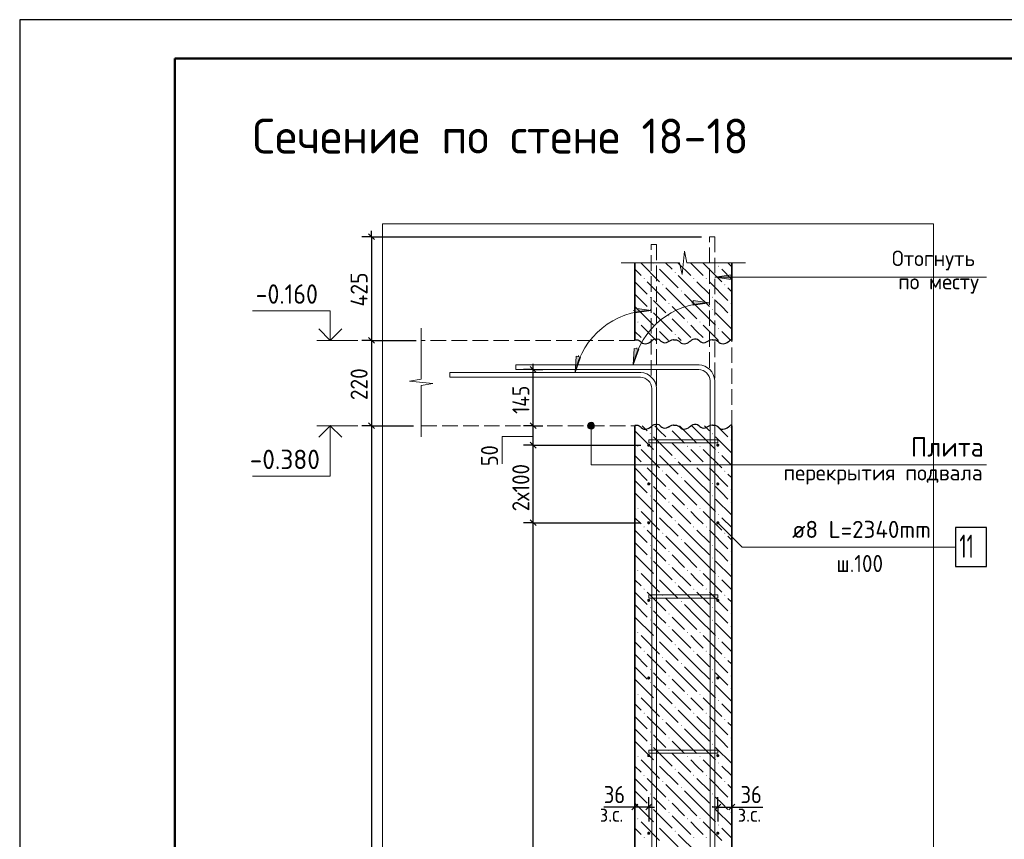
# Model space of a CAD drawing. Header units: millimetres. Extents: x 0 to 42000, y 0 to 29700.
# Tile 10 of 20: x 0 to 12682, y 19140 to 29700. Entities that reach past the tile are written whole.
import ezdxf

# ---------------------------------------------------------------- set-up
doc = ezdxf.new("R2010")
doc.units = ezdxf.units.MM
doc.linetypes.add('______2', pattern=[270, 200, -70])
for name, color, linetype, lineweight in [('Standard', 7, 'Continuous', 25), ('ЖБ Перекрытие верхний уровень', 7, '______2', 25), ('ЖБ Пилон', 7, 'Continuous', 35), ('ЖБ Стена верхний уровень', 7, 'Continuous', 35), ('Заголовок чертежа', 7, 'Continuous', 25), ('Позиционная метка диаметр_ шаг', 7, 'Continuous', 13), ('Позиционная метка линия выноска', 7, 'Continuous', 13), ('Примечания', 7, 'Continuous', 13), ('Стена фоновая арматура Х1', 7, 'Continuous', 35), ('Стена фоновая затяжка С-обр.', 52, 'Continuous', 25)]:
    doc.layers.add(name, color=color, linetype=linetype, lineweight=lineweight)
doc.layers.add('Размерная выноска', color=7, linetype='Continuous')
doc.layers.add('Стена Хомут', color=7, linetype='Continuous', lineweight=25, true_color=0x6e3c1e)
doc.styles.add('ISOCPEUR', font='txt')

msp = doc.modelspace()

# ---------------------------------------------------------------- hatches: boundary and pattern name
at = {"layer": 'ЖБ Пилон', "linetype": 'Continuous', "lineweight": 18, "transparency": 33554687}
for points in [[(8196, 26524), (8203, 26531), (8209, 26524), (8203, 26518)], [(8996, 26524), (9003, 26531), (9009, 26524), (9003, 26518)], [(8436, 26444), (8443, 26451), (8449, 26444), (8443, 26438)], [(8036, 26364), (8043, 26371), (8049, 26364), (8043, 26358)], [(8276, 26284), (8283, 26291), (8289, 26284), (8283, 26278)], [(8676, 26364), (8683, 26371), (8689, 26364), (8683, 26358)], [(8836, 26364), (8843, 26371), (8849, 26364), (8843, 26358)], [(9076, 26284), (9083, 26291), (9089, 26284), (9083, 26278)], [(8116, 26124), (8123, 26131), (8129, 26124), (8123, 26118)], [(8516, 26204), (8523, 26211), (8529, 26204), (8523, 26198)], [(8916, 26124), (8923, 26131), (8929, 26124), (8923, 26118)], [(8356, 26044), (8363, 26051), (8369, 26044), (8363, 26038)], [(9156, 26044), (9163, 26051), (9169, 26044), (9163, 26038)], [(8116, 25964), (8123, 25971), (8129, 25964), (8123, 25958)], [(8356, 25884), (8363, 25891), (8369, 25884), (8363, 25878)], [(8916, 25964), (8923, 25971), (8929, 25964), (8923, 25958)], [(9156, 25884), (9163, 25891), (9169, 25884), (9163, 25878)], [(7956, 25804), (7963, 25811), (7969, 25804), (7963, 25798)], [(8596, 25804), (8603, 25811), (8609, 25804), (8603, 25798)], [(8756, 25804), (8763, 25811), (8769, 25804), (8763, 25798)], [(8196, 25724), (8203, 25731), (8209, 25724), (8203, 25718)], [(8436, 25644), (8443, 25651), (8449, 25644), (8443, 25638)], [(8996, 25724), (9003, 25731), (9009, 25724), (9003, 25718)], [(8040, 25568), (8043, 25571), (8045, 25568)], [(8680, 25568), (8683, 25571), (8685, 25568)], [(8840, 25568), (8843, 25571), (8845, 25568)]]:
    msp.add_hatch(color=7, dxfattribs=at).paths.add_polyline_path(points, flags=16)
at = {"layer": 'ЖБ Стена верхний уровень', "linetype": 'Continuous', "lineweight": 18, "transparency": 33554687}
for points in [[(8116, 24364), (8123, 24371), (8129, 24364), (8123, 24358)], [(8356, 24444), (8363, 24451), (8369, 24444), (8363, 24438)], [(8916, 24364), (8923, 24371), (8929, 24364), (8923, 24358)], [(9156, 24444), (9163, 24451), (9169, 24444), (9163, 24438)], [(8356, 24284), (8363, 24291), (8369, 24284), (8363, 24278)], [(9156, 24284), (9163, 24291), (9169, 24284), (9163, 24278)], [(7956, 24204), (7963, 24211), (7969, 24204), (7963, 24198)], [(8196, 24124), (8203, 24131), (8209, 24124), (8203, 24118)], [(8596, 24204), (8603, 24211), (8609, 24204), (8603, 24198)], [(8756, 24204), (8763, 24211), (8769, 24204), (8763, 24198)], [(8996, 24124), (9003, 24131), (9009, 24124), (9003, 24118)], [(8036, 23964), (8043, 23971), (8049, 23964), (8043, 23958)], [(8436, 24044), (8443, 24051), (8449, 24044), (8443, 24038)], [(8676, 23964), (8683, 23971), (8689, 23964), (8683, 23958)], [(8836, 23964), (8843, 23971), (8849, 23964), (8843, 23958)], [(8276, 23884), (8283, 23891), (8289, 23884), (8283, 23878)], [(9076, 23884), (9083, 23891), (9089, 23884), (9083, 23878)], [(8116, 23724), (8123, 23731), (8129, 23724), (8123, 23718)], [(8516, 23804), (8523, 23811), (8529, 23804), (8523, 23798)], [(8916, 23724), (8923, 23731), (8929, 23724), (8923, 23718)], [(8356, 23644), (8363, 23651), (8369, 23644), (8363, 23638)], [(9156, 23644), (9163, 23651), (9169, 23644), (9163, 23638)], [(8116, 23564), (8123, 23571), (8129, 23564), (8123, 23558)], [(8356, 23484), (8363, 23491), (8369, 23484), (8363, 23478)], [(8916, 23564), (8923, 23571), (8929, 23564), (8923, 23558)], [(9156, 23484), (9163, 23491), (9169, 23484), (9163, 23478)], [(7956, 23404), (7963, 23411), (7969, 23404), (7963, 23398)], [(8596, 23404), (8603, 23411), (8609, 23404), (8603, 23398)], [(8756, 23404), (8763, 23411), (8769, 23404), (8763, 23398)], [(8196, 23324), (8203, 23331), (8209, 23324), (8203, 23318)], [(8436, 23244), (8443, 23251), (8449, 23244), (8443, 23238)], [(8996, 23324), (9003, 23331), (9009, 23324), (9003, 23318)], [(8036, 23164), (8043, 23171), (8049, 23164), (8043, 23158)], [(8276, 23084), (8283, 23091), (8289, 23084), (8283, 23078)], [(8676, 23164), (8683, 23171), (8689, 23164), (8683, 23158)], [(8836, 23164), (8843, 23171), (8849, 23164), (8843, 23158)], [(9076, 23084), (9083, 23091), (9089, 23084), (9083, 23078)], [(8516, 23004), (8523, 23011), (8529, 23004), (8523, 22998)], [(8116, 22924), (8123, 22931), (8129, 22924), (8123, 22918)], [(8356, 22844), (8363, 22851), (8369, 22844), (8363, 22838)], [(8916, 22924), (8923, 22931), (8929, 22924), (8923, 22918)], [(9156, 22844), (9163, 22851), (9169, 22844), (9163, 22838)], [(8116, 22764), (8123, 22771), (8129, 22764), (8123, 22758)], [(8916, 22764), (8923, 22771), (8929, 22764), (8923, 22758)], [(7956, 22604), (7963, 22611), (7969, 22604), (7963, 22598)], [(8356, 22684), (8363, 22691), (8369, 22684), (8363, 22678)], [(8596, 22604), (8603, 22611), (8609, 22604), (8603, 22598)], [(8756, 22604), (8763, 22611), (8769, 22604), (8763, 22598)], [(9156, 22684), (9163, 22691), (9169, 22684), (9163, 22678)], [(8196, 22524), (8203, 22531), (8209, 22524), (8203, 22518)], [(8436, 22444), (8443, 22451), (8449, 22444), (8443, 22438)], [(8996, 22524), (9003, 22531), (9009, 22524), (9003, 22518)], [(8036, 22364), (8043, 22371), (8049, 22364), (8043, 22358)], [(8676, 22364), (8683, 22371), (8689, 22364), (8683, 22358)], [(8836, 22364), (8843, 22371), (8849, 22364), (8843, 22358)], [(8276, 22284), (8283, 22291), (8289, 22284), (8283, 22278)], [(8516, 22204), (8523, 22211), (8529, 22204), (8523, 22198)], [(9076, 22284), (9083, 22291), (9089, 22284), (9083, 22278)], [(8116, 22124), (8123, 22131), (8129, 22124), (8123, 22118)], [(8916, 22124), (8923, 22131), (8929, 22124), (8923, 22118)], [(8116, 21964), (8123, 21971), (8129, 21964), (8123, 21958)], [(8356, 22044), (8363, 22051), (8369, 22044), (8363, 22038)], [(8916, 21964), (8923, 21971), (8929, 21964), (8923, 21958)], [(9156, 22044), (9163, 22051), (9169, 22044), (9163, 22038)], [(8356, 21884), (8363, 21891), (8369, 21884), (8363, 21878)], [(9156, 21884), (9163, 21891), (9169, 21884), (9163, 21878)], [(7956, 21804), (7963, 21811), (7969, 21804), (7963, 21798)], [(8196, 21724), (8203, 21731), (8209, 21724), (8203, 21718)], [(8596, 21804), (8603, 21811), (8609, 21804), (8603, 21798)], [(8756, 21804), (8763, 21811), (8769, 21804), (8763, 21798)], [(8996, 21724), (9003, 21731), (9009, 21724), (9003, 21718)], [(8036, 21564), (8043, 21571), (8049, 21564), (8043, 21558)], [(8436, 21644), (8443, 21651), (8449, 21644), (8443, 21638)], [(8676, 21564), (8683, 21571), (8689, 21564), (8683, 21558)], [(8836, 21564), (8843, 21571), (8849, 21564), (8843, 21558)], [(8276, 21484), (8283, 21491), (8289, 21484), (8283, 21478)], [(9076, 21484), (9083, 21491), (9089, 21484), (9083, 21478)], [(8116, 21324), (8123, 21331), (8129, 21324), (8123, 21318)], [(8516, 21404), (8523, 21411), (8529, 21404), (8523, 21398)], [(8916, 21324), (8923, 21331), (8929, 21324), (8923, 21318)], [(8356, 21244), (8363, 21251), (8369, 21244), (8363, 21238)], [(9156, 21244), (9163, 21251), (9169, 21244), (9163, 21238)], [(8116, 21164), (8123, 21171), (8129, 21164), (8123, 21158)], [(8356, 21084), (8363, 21091), (8369, 21084), (8363, 21078)], [(8916, 21164), (8923, 21171), (8929, 21164), (8923, 21158)], [(9156, 21084), (9163, 21091), (9169, 21084), (9163, 21078)], [(7956, 21004), (7963, 21011), (7969, 21004), (7963, 20998)], [(8196, 20924), (8203, 20931), (8209, 20924), (8203, 20918)], [(8596, 21004), (8603, 21011), (8609, 21004), (8603, 20998)], [(8756, 21004), (8763, 21011), (8769, 21004), (8763, 20998)], [(8996, 20924), (9003, 20931), (9009, 20924), (9003, 20918)], [(8436, 20844), (8443, 20851), (8449, 20844), (8443, 20838)], [(8036, 20764), (8043, 20771), (8049, 20764), (8043, 20758)], [(8276, 20684), (8283, 20691), (8289, 20684), (8283, 20678)], [(8676, 20764), (8683, 20771), (8689, 20764), (8683, 20758)], [(8836, 20764), (8843, 20771), (8849, 20764), (8843, 20758)], [(9076, 20684), (9083, 20691), (9089, 20684), (9083, 20678)], [(8516, 20604), (8523, 20611), (8529, 20604), (8523, 20598)], [(8116, 20524), (8123, 20531), (8129, 20524), (8123, 20518)], [(8356, 20444), (8363, 20451), (8369, 20444), (8363, 20438)], [(8916, 20524), (8923, 20531), (8929, 20524), (8923, 20518)], [(9156, 20444), (9163, 20451), (9169, 20444), (9163, 20438)], [(8116, 20364), (8123, 20371), (8129, 20364), (8123, 20358)], [(8916, 20364), (8923, 20371), (8929, 20364), (8923, 20358)], [(7956, 20204), (7963, 20211), (7969, 20204), (7963, 20198)], [(8356, 20284), (8363, 20291), (8369, 20284), (8363, 20278)], [(8596, 20204), (8603, 20211), (8609, 20204), (8603, 20198)], [(8756, 20204), (8763, 20211), (8769, 20204), (8763, 20198)], [(9156, 20284), (9163, 20291), (9169, 20284), (9163, 20278)], [(8196, 20124), (8203, 20131), (8209, 20124), (8203, 20118)], [(8436, 20044), (8443, 20051), (8449, 20044), (8443, 20038)], [(8996, 20124), (9003, 20131), (9009, 20124), (9003, 20118)], [(8036, 19964), (8043, 19971), (8049, 19964), (8043, 19958)], [(8676, 19964), (8683, 19971), (8689, 19964), (8683, 19958)], [(8836, 19964), (8843, 19971), (8849, 19964), (8843, 19958)], [(8276, 19884), (8283, 19891), (8289, 19884), (8283, 19878)], [(8516, 19804), (8523, 19811), (8529, 19804), (8523, 19798)], [(9076, 19884), (9083, 19891), (9089, 19884), (9083, 19878)], [(8116, 19724), (8123, 19731), (8129, 19724), (8123, 19718)], [(8916, 19724), (8923, 19731), (8929, 19724), (8923, 19718)], [(8116, 19564), (8123, 19571), (8129, 19564), (8123, 19558)], [(8356, 19644), (8363, 19651), (8369, 19644), (8363, 19638)], [(8916, 19564), (8923, 19571), (8929, 19564), (8923, 19558)], [(9156, 19644), (9163, 19651), (9169, 19644), (9163, 19638)], [(7956, 19404), (7963, 19411), (7969, 19404), (7963, 19398)], [(8356, 19484), (8363, 19491), (8369, 19484), (8363, 19478)], [(8596, 19404), (8603, 19411), (8609, 19404), (8603, 19398)], [(8756, 19404), (8763, 19411), (8769, 19404), (8763, 19398)], [(9156, 19484), (9163, 19491), (9169, 19484), (9163, 19478)], [(8196, 19324), (8203, 19331), (8209, 19324), (8203, 19318)], [(8996, 19324), (9003, 19331), (9009, 19324), (9003, 19318)], [(8036, 19164), (8043, 19171), (8049, 19164), (8043, 19158)], [(8436, 19244), (8443, 19251), (8449, 19244), (8443, 19238)], [(8676, 19164), (8683, 19171), (8689, 19164), (8683, 19158)], [(8836, 19164), (8843, 19171), (8849, 19164), (8843, 19158)]]:
    msp.add_hatch(color=7, dxfattribs=at).paths.add_polyline_path(points, flags=16)
at = {"layer": 'Позиционная метка линия выноска', "linetype": 'Continuous', "lineweight": 13, "transparency": 33554687}
for points in [[(7398, 24491), (7321, 24491), (7314, 24468)], [(7398, 24491), (7314, 24468), (7404, 24468)], [(7382, 24507), (7337, 24507), (7321, 24491)], [(7382, 24507), (7321, 24491), (7398, 24491)], [(7337, 24507), (7382, 24507), (7359, 24513)], [(7404, 24468), (7314, 24468), (7321, 24446)], [(7404, 24468), (7321, 24446), (7398, 24446)], [(7398, 24446), (7321, 24446), (7337, 24430)], [(7398, 24446), (7337, 24430), (7382, 24430)], [(7382, 24430), (7337, 24430), (7359, 24423)]]:
    msp.add_hatch(color=7, dxfattribs=at).paths.add_polyline_path(points)
at = {"layer": 'Примечания', "linetype": 'Continuous', "lineweight": 13, "transparency": 33554687}
for points in [[(9163, 26411), (8953, 26381), (9163, 26351)], [(7166, 25364), (7153, 25153), (7225, 25352)], [(7916, 25465), (7903, 25253), (7975, 25453)]]:
    msp.add_hatch(color=7, dxfattribs=at).paths.add_polyline_path(points)
for points in [[(8673, 26082), (8883, 26052), (8673, 26022)], [(7923, 25982), (8133, 25952), (7923, 25922)]]:
    msp.add_hatch(color=7, dxfattribs=at).paths.add_polyline_path(points, flags=16)
at = {"layer": 'Стена Хомут', "linetype": 'Continuous', "lineweight": 13, "transparency": 33554687}
for points in [[(8122, 24218), (8120, 24226), (8116, 24232), (8109, 24237), (8102, 24238), (8094, 24237), (8087, 24232), (8083, 24226), (8082, 24218), (8083, 24211), (8087, 24204), (8094, 24200), (8102, 24198), (8109, 24200), (8116, 24204), (8120, 24211)], [(9012, 24218), (9010, 24226), (9006, 24232), (8999, 24237), (8992, 24238), (8984, 24237), (8977, 24232), (8973, 24226), (8972, 24218), (8973, 24211), (8977, 24204), (8984, 24200), (8992, 24198), (8999, 24200), (9006, 24204), (9010, 24211)], [(8122, 23718), (8120, 23726), (8116, 23732), (8109, 23737), (8102, 23738), (8094, 23737), (8087, 23732), (8083, 23726), (8082, 23718), (8083, 23711), (8087, 23704), (8094, 23700), (8102, 23698), (8109, 23700), (8116, 23704), (8120, 23711)], [(9012, 23718), (9010, 23726), (9006, 23732), (8999, 23737), (8992, 23738), (8984, 23737), (8977, 23732), (8973, 23726), (8972, 23718), (8973, 23711), (8977, 23704), (8984, 23700), (8992, 23698), (8999, 23700), (9006, 23704), (9010, 23711)], [(8122, 23218), (8120, 23226), (8116, 23232), (8109, 23237), (8102, 23238), (8094, 23237), (8087, 23232), (8083, 23226), (8082, 23218), (8083, 23211), (8087, 23204), (8094, 23200), (8102, 23198), (8109, 23200), (8116, 23204), (8120, 23211)], [(9012, 23218), (9010, 23226), (9006, 23232), (8999, 23237), (8992, 23238), (8984, 23237), (8977, 23232), (8973, 23226), (8972, 23218), (8973, 23211), (8977, 23204), (8984, 23200), (8992, 23198), (8999, 23200), (9006, 23204), (9010, 23211)], [(8122, 22218), (8120, 22226), (8116, 22232), (8109, 22237), (8102, 22238), (8094, 22237), (8087, 22232), (8083, 22226), (8082, 22218), (8083, 22211), (8087, 22204), (8094, 22200), (8102, 22198), (8109, 22200), (8116, 22204), (8120, 22211)], [(9012, 22218), (9010, 22226), (9006, 22232), (8999, 22237), (8992, 22238), (8984, 22237), (8977, 22232), (8973, 22226), (8972, 22218), (8973, 22211), (8977, 22204), (8984, 22200), (8992, 22198), (8999, 22200), (9006, 22204), (9010, 22211)], [(8122, 21218), (8120, 21226), (8116, 21232), (8109, 21237), (8102, 21238), (8094, 21237), (8087, 21232), (8083, 21226), (8082, 21218), (8083, 21211), (8087, 21204), (8094, 21200), (8102, 21198), (8109, 21200), (8116, 21204), (8120, 21211)], [(9012, 21218), (9010, 21226), (9006, 21232), (8999, 21237), (8992, 21238), (8984, 21237), (8977, 21232), (8973, 21226), (8972, 21218), (8973, 21211), (8977, 21204), (8984, 21200), (8992, 21198), (8999, 21200), (9006, 21204), (9010, 21211)], [(8122, 20218), (8120, 20226), (8116, 20232), (8109, 20237), (8102, 20238), (8094, 20237), (8087, 20232), (8083, 20226), (8082, 20218), (8083, 20211), (8087, 20204), (8094, 20200), (8102, 20198), (8109, 20200), (8116, 20204), (8120, 20211)], [(9012, 20218), (9010, 20226), (9006, 20232), (8999, 20237), (8992, 20238), (8984, 20237), (8977, 20232), (8973, 20226), (8972, 20218), (8973, 20211), (8977, 20204), (8984, 20200), (8992, 20198), (8999, 20200), (9006, 20204), (9010, 20211)], [(8122, 19218), (8120, 19226), (8116, 19232), (8109, 19237), (8102, 19238), (8094, 19237), (8087, 19232), (8083, 19226), (8082, 19218), (8083, 19211), (8087, 19204), (8094, 19200), (8102, 19198), (8109, 19200), (8116, 19204), (8120, 19211)], [(9012, 19218), (9010, 19226), (9006, 19232), (8999, 19237), (8992, 19238), (8984, 19237), (8977, 19232), (8973, 19226), (8972, 19218), (8973, 19211), (8977, 19204), (8984, 19200), (8992, 19198), (8999, 19200), (9006, 19204), (9010, 19211)]]:
    msp.add_hatch(color=7, dxfattribs=at).paths.add_polyline_path(points)

# ---------------------------------------------------------------- linework, layer by layer
at = {"layer": 'Standard', "color": 7, "linetype": 'Continuous', "lineweight": 25, "transparency": 33554687}
for p, q in [((2000, 29200), (2000, 1058)), ((4493, 26941), (4568, 26866)), ((4493, 25606), (4568, 25531)), ((6652, 25156), (6577, 25231)), ((4493, 24506), (4568, 24431)), ((6652, 24431), (6577, 24506)), ((6652, 24181), (6577, 24256)), ((6652, 23181), (6577, 23256)), ((7960, 19593), (7885, 19518)), ((8140, 19593), (8065, 19518)), ((8955, 19518), (9030, 19593)), ((9135, 19518), (9210, 19593))]:
    msp.add_line(p, q, dxfattribs=at)
at = {"layer": 'Standard', "color": 7, "linetype": 'Continuous', "lineweight": -3, "transparency": 33554687}
for p, q in [((4531, 26903), (4406, 26903)), ((4531, 26903), (4531, 26978)), ((4531, 26903), (4656, 26903)), ((4531, 26903), (8783, 26903)), ((4531, 25568), (4406, 25568)), ((4531, 25568), (4656, 25568)), ((4531, 25568), (5108, 25568)), ((4531, 25568), (4531, 24468)), ((6615, 25193), (6615, 25268)), ((6615, 25193), (6490, 25193)), ((6615, 25193), (6492, 25193)), ((6615, 25193), (6740, 25193)), ((6615, 24468), (6615, 25193)), ((4531, 24468), (4406, 24468)), ((4531, 24468), (4656, 24468)), ((4531, 24468), (5072, 24468)), ((4531, 24468), (4531, 10868)), ((6615, 24468), (6490, 24468)), ((6615, 24468), (6740, 24468)), ((6615, 24468), (6653, 24468)), ((6615, 24218), (6615, 24468)), ((6615, 24218), (6490, 24218)), ((6615, 24218), (6740, 24218)), ((6615, 24218), (8002, 24218)), ((6615, 23218), (6615, 24218)), ((6615, 23218), (6490, 23218)), ((6615, 23218), (6740, 23218)), ((6615, 23218), (8002, 23218)), ((6615, 11218), (6615, 23218)), ((7923, 19556), (7923, 19681)), ((8103, 19556), (8103, 19681)), ((8993, 19556), (8993, 19681)), ((9173, 19556), (9173, 19681)), ((7923, 19556), (7848, 19556)), ((7923, 19556), (7923, 19431)), ((7923, 19556), (7923, 19556)), ((8103, 19556), (7923, 19556)), ((8103, 19556), (8103, 19431)), ((8103, 19556), (8103, 19368)), ((8103, 19556), (8178, 19556)), ((8993, 19556), (8918, 19556)), ((8993, 19556), (8993, 19431)), ((8993, 19556), (8993, 19368)), ((9173, 19556), (9173, 19431)), ((9173, 19556), (9173, 19556)), ((9173, 19556), (9248, 19556))]:
    msp.add_line(p, q, dxfattribs=at)
at = {"layer": 'Standard', "color": 7, "linetype": 'Continuous', "lineweight": 13, "transparency": 33554687}
for p, q in [((4356, 25568), (3826, 25568)), ((4356, 24468), (3826, 24468))]:
    msp.add_line(p, q, dxfattribs=at)
at = {"layer": 'Standard', "color": 7, "linetype": 'Continuous', "lineweight": 25, "transparency": 33554687}
msp.add_lwpolyline([(0, 0), (42000, 0), (42000, 29700), (0, 29700), (0, 0)], close=True, dxfattribs=at)
at = {"layer": 'Standard', "color": 7, "linetype": 'Continuous', "lineweight": 50, "transparency": 33554687}
msp.add_lwpolyline([(2000, 29200), (41500, 29200), (41500, 500), (2000, 500), (2000, 29200)], close=True, dxfattribs=at)
at = {"layer": 'Standard', "color": 7, "linetype": 'Continuous', "lineweight": 13, "transparency": 33554687}
for points in [[(26042, 29200), (2000, 29200), (2000, 5158), (26042, 5158), (26042, 29200)], [(4000, 25568), (4000, 25948), (3000, 25948)], [(4000, 24468), (4000, 23818), (3000, 23818)], [(6615, 24329), (6215, 24329), (6215, 23979)]]:
    msp.add_lwpolyline(points, dxfattribs=at)
at = {"layer": 'Standard', "color": 254, "linetype": 'Continuous', "lineweight": 18, "true_color": 0xc4c4ff, "transparency": 33554687}
msp.add_lwpolyline([(4672, 7927), (11772, 7927), (11772, 27068), (4672, 27068), (4672, 7927)], dxfattribs=at)
at = {"layer": 'Standard', "color": 7, "linetype": 'Continuous', "lineweight": -3, "transparency": 33554687}
for points in [[(4531, 26903), (4531, 25901), (4531, 25901), (4531, 25568)], [(8993, 19556), (9171, 19556), (9171, 19556), (9173, 19556)]]:
    msp.add_lwpolyline(points, dxfattribs=at)
at = {"layer": 'Standard', "color": 7, "linetype": 'Continuous', "lineweight": 35, "transparency": 33554687}
for points in [[(4149, 25717), (4000, 25568), (3852, 25717)], [(4149, 24320), (4000, 24468), (3852, 24320)]]:
    msp.add_lwpolyline(points, dxfattribs=at)
at = {"layer": 'ЖБ Перекрытие верхний уровень', "color": 7, "linetype": '______2', "lineweight": 18, "transparency": 33554687}
for p, q in [((7922, 25568), (5172, 25568)), ((9173, 24468), (9173, 25568)), ((5172, 24468), (7922, 24468))]:
    msp.add_line(p, q, dxfattribs=at)
at = {"layer": 'ЖБ Пилон', "color": 7, "linetype": 'Continuous', "lineweight": 35, "transparency": 33554687}
for p, q in [((7922, 26568), (7922, 25568)), ((9173, 25568), (9173, 26568))]:
    msp.add_line(p, q, dxfattribs=at)
at = {"layer": 'ЖБ Пилон', "color": 9, "linetype": 'Continuous', "lineweight": 18, "true_color": 0xc7c7c7, "transparency": 33554687}
for p, q in [((8003, 26564), (8243, 26324)), ((8159, 26568), (8163, 26564)), ((8319, 26568), (8403, 26484)), ((8479, 26568), (8643, 26404)), ((8723, 26484), (8643, 26564)), ((8803, 26564), (9043, 26324)), ((8959, 26568), (8963, 26564)), ((9119, 26568), (9173, 26514)), ((7923, 26484), (7922, 26486)), ((8003, 26404), (7923, 26484)), ((8243, 26484), (8483, 26244)), ((8723, 26164), (8483, 26404)), ((8803, 26404), (8723, 26484)), ((9043, 26484), (9173, 26354)), ((7923, 26324), (8083, 26164)), ((8083, 26324), (8323, 26084)), ((8723, 26324), (8883, 26164)), ((8883, 26324), (9123, 26084)), ((7923, 26164), (7922, 26166)), ((7923, 26164), (8083, 26004)), ((8563, 26004), (8323, 26244)), ((8563, 26164), (8723, 26004)), ((8723, 26164), (8883, 26004)), ((9173, 26194), (9123, 26244)), ((7922, 26006), (7923, 26004)), ((7923, 26004), (8163, 25764)), ((8243, 26004), (8163, 26084)), ((8323, 25924), (8243, 26004)), ((8403, 26004), (8563, 25844)), ((8563, 26004), (8723, 25844)), ((8723, 26004), (8963, 25764)), ((9043, 26004), (8963, 26084)), ((9123, 25924), (9043, 26004)), ((8163, 25924), (8403, 25684)), ((8963, 25924), (9173, 25714)), ((7922, 25846), (7923, 25844)), ((8003, 25764), (8199, 25568)), ((8403, 25844), (8643, 25604)), ((8723, 25684), (8643, 25764)), ((8803, 25764), (8999, 25568)), ((7923, 25684), (7922, 25686)), ((8003, 25604), (7923, 25684)), ((8243, 25684), (8359, 25568)), ((8803, 25604), (8723, 25684)), ((9043, 25684), (9159, 25568)), ((8519, 25568), (8483, 25604))]:
    msp.add_line(p, q, dxfattribs=at)
at = {"layer": 'ЖБ Стена верхний уровень', "color": 7, "linetype": 'Continuous', "lineweight": 35, "transparency": 33554687}
for p, q in [((7922, 24468), (7922, 10868)), ((9172, 10868), (9172, 24468))]:
    msp.add_line(p, q, dxfattribs=at)
at = {"layer": 'ЖБ Стена верхний уровень', "color": 9, "linetype": 'Continuous', "lineweight": 18, "true_color": 0xc7c7c7, "transparency": 33554687}
for p, q in [((7922, 24406), (7923, 24404)), ((7923, 24404), (8163, 24164)), ((8019, 24468), (8083, 24404)), ((8243, 24404), (8179, 24468)), ((8323, 24324), (8243, 24404)), ((8403, 24404), (8563, 24244)), ((8563, 24404), (8499, 24468)), ((8563, 24404), (8723, 24244)), ((8659, 24468), (8723, 24404)), ((8723, 24404), (8963, 24164)), ((8819, 24468), (8883, 24404)), ((9043, 24404), (8979, 24468)), ((9123, 24324), (9043, 24404)), ((7922, 24246), (7923, 24244)), ((8163, 24324), (8403, 24084)), ((8403, 24244), (8643, 24004)), ((8963, 24324), (9172, 24116)), ((8003, 24164), (8243, 23924)), ((8723, 24084), (8643, 24164)), ((8803, 24164), (9043, 23924)), ((7923, 24084), (7922, 24086)), ((8003, 24004), (7923, 24084)), ((8243, 24084), (8483, 23844)), ((8723, 23764), (8483, 24004)), ((8803, 24004), (8723, 24084)), ((9043, 24084), (9172, 23956)), ((7923, 23924), (8083, 23764)), ((8083, 23924), (8323, 23684)), ((8563, 23604), (8323, 23844)), ((8723, 23924), (8883, 23764)), ((8883, 23924), (9123, 23684)), ((9172, 23796), (9123, 23844)), ((7923, 23764), (7922, 23766)), ((7923, 23764), (8083, 23604)), ((8563, 23764), (8723, 23604)), ((8723, 23764), (8883, 23604)), ((7922, 23606), (7923, 23604)), ((7923, 23604), (8163, 23364)), ((8243, 23604), (8163, 23684)), ((8323, 23524), (8243, 23604)), ((8403, 23604), (8563, 23444)), ((8563, 23604), (8723, 23444)), ((8723, 23604), (8963, 23364)), ((9043, 23604), (8963, 23684)), ((9123, 23524), (9043, 23604)), ((8163, 23524), (8403, 23284)), ((8963, 23524), (9172, 23316)), ((7922, 23446), (7923, 23444)), ((8003, 23364), (8243, 23124)), ((8403, 23444), (8643, 23204)), ((8723, 23284), (8643, 23364)), ((8803, 23364), (9043, 23124)), ((7923, 23284), (7922, 23286)), ((8003, 23204), (7923, 23284)), ((8243, 23284), (8483, 23044)), ((8803, 23204), (8723, 23284)), ((9043, 23284), (9172, 23156)), ((7923, 23124), (8083, 22964)), ((8083, 23124), (8323, 22884)), ((8723, 22964), (8483, 23204)), ((8723, 23124), (8883, 22964)), ((8883, 23124), (9123, 22884)), ((7923, 22964), (7922, 22966)), ((7923, 22964), (8083, 22804)), ((8563, 22804), (8323, 23044)), ((8563, 22964), (8723, 22804)), ((8723, 22964), (8883, 22804)), ((9172, 22996), (9123, 23044)), ((8243, 22804), (8163, 22884)), ((9043, 22804), (8963, 22884)), ((7922, 22806), (7923, 22804)), ((7923, 22804), (8163, 22564)), ((8163, 22724), (8403, 22484)), ((8323, 22724), (8243, 22804)), ((8403, 22804), (8563, 22644)), ((8563, 22804), (8723, 22644)), ((8723, 22804), (8963, 22564)), ((8963, 22724), (9172, 22516)), ((9123, 22724), (9043, 22804)), ((7922, 22646), (7923, 22644)), ((8403, 22644), (8643, 22404)), ((7923, 22484), (7922, 22486)), ((8003, 22404), (7923, 22484)), ((8003, 22564), (8243, 22324)), ((8243, 22484), (8483, 22244)), ((8723, 22484), (8643, 22564)), ((8803, 22404), (8723, 22484)), ((8803, 22564), (9043, 22324)), ((9043, 22484), (9172, 22356)), ((7923, 22324), (8083, 22164)), ((8083, 22324), (8323, 22084)), ((8723, 22164), (8483, 22404)), ((8723, 22324), (8883, 22164)), ((8883, 22324), (9123, 22084)), ((8563, 22004), (8323, 22244)), ((9172, 22196), (9123, 22244)), ((7923, 22164), (7922, 22166)), ((7923, 22164), (8083, 22004)), ((8243, 22004), (8163, 22084)), ((8563, 22164), (8723, 22004)), ((8723, 22164), (8883, 22004)), ((9043, 22004), (8963, 22084)), ((7922, 22006), (7923, 22004)), ((7923, 22004), (8163, 21764)), ((8323, 21924), (8243, 22004)), ((8403, 22004), (8563, 21844)), ((8563, 22004), (8723, 21844)), ((8723, 22004), (8963, 21764)), ((9123, 21924), (9043, 22004)), ((7922, 21846), (7923, 21844)), ((8163, 21924), (8403, 21684)), ((8403, 21844), (8643, 21604)), ((8963, 21924), (9172, 21716)), ((8003, 21764), (8243, 21524)), ((8723, 21684), (8643, 21764)), ((8803, 21764), (9043, 21524)), ((7923, 21684), (7922, 21686)), ((8003, 21604), (7923, 21684)), ((8243, 21684), (8483, 21444)), ((8723, 21364), (8483, 21604)), ((8803, 21604), (8723, 21684)), ((9043, 21684), (9172, 21556)), ((7923, 21524), (8083, 21364)), ((8083, 21524), (8323, 21284)), ((8563, 21204), (8323, 21444)), ((8723, 21524), (8883, 21364)), ((8883, 21524), (9123, 21284)), ((9172, 21396), (9123, 21444)), ((7923, 21364), (7922, 21366)), ((7923, 21364), (8083, 21204)), ((8563, 21364), (8723, 21204)), ((8723, 21364), (8883, 21204)), ((7922, 21206), (7923, 21204)), ((7923, 21204), (8163, 20964)), ((8243, 21204), (8163, 21284)), ((8323, 21124), (8243, 21204)), ((8403, 21204), (8563, 21044)), ((8563, 21204), (8723, 21044)), ((8723, 21204), (8963, 20964)), ((9043, 21204), (8963, 21284)), ((9123, 21124), (9043, 21204)), ((8163, 21124), (8403, 20884)), ((8963, 21124), (9172, 20916)), ((7922, 21046), (7923, 21044)), ((8003, 20964), (8243, 20724)), ((8403, 21044), (8643, 20804)), ((8723, 20884), (8643, 20964)), ((8803, 20964), (9043, 20724)), ((7923, 20884), (7922, 20886)), ((8003, 20804), (7923, 20884)), ((8243, 20884), (8483, 20644)), ((8723, 20564), (8483, 20804)), ((8803, 20804), (8723, 20884)), ((9043, 20884), (9172, 20756)), ((7923, 20724), (8083, 20564)), ((8083, 20724), (8323, 20484)), ((8723, 20724), (8883, 20564)), ((8883, 20724), (9123, 20484)), ((7923, 20564), (7922, 20566)), ((7923, 20564), (8083, 20404)), ((8563, 20404), (8323, 20644)), ((8563, 20564), (8723, 20404)), ((8723, 20564), (8883, 20404)), ((9172, 20596), (9123, 20644)), ((8243, 20404), (8163, 20484)), ((9043, 20404), (8963, 20484)), ((7922, 20406), (7923, 20404)), ((7923, 20404), (8163, 20164)), ((8163, 20324), (8403, 20084)), ((8323, 20324), (8243, 20404)), ((8403, 20404), (8563, 20244)), ((8563, 20404), (8723, 20244)), ((8723, 20404), (8963, 20164)), ((8963, 20324), (9172, 20116)), ((9123, 20324), (9043, 20404)), ((7922, 20246), (7923, 20244)), ((8403, 20244), (8643, 20004)), ((7923, 20084), (7922, 20086)), ((8003, 20004), (7923, 20084)), ((8003, 20164), (8243, 19924)), ((8243, 20084), (8483, 19844)), ((8723, 20084), (8643, 20164)), ((8803, 20004), (8723, 20084)), ((8803, 20164), (9043, 19924)), ((9043, 20084), (9172, 19956)), ((7923, 19924), (8083, 19764)), ((8083, 19924), (8323, 19684)), ((8723, 19764), (8483, 20004)), ((8723, 19924), (8883, 19764)), ((8883, 19924), (9123, 19684)), ((8563, 19604), (8323, 19844)), ((9172, 19796), (9123, 19844)), ((7923, 19764), (7922, 19766)), ((7923, 19764), (8083, 19604)), ((8243, 19604), (8163, 19684)), ((8563, 19764), (8723, 19604)), ((8723, 19764), (8883, 19604)), ((9043, 19604), (8963, 19684)), ((7922, 19606), (7923, 19604)), ((7923, 19604), (8163, 19364)), ((8323, 19524), (8243, 19604)), ((8403, 19604), (8563, 19444)), ((8563, 19604), (8723, 19444)), ((8723, 19604), (8963, 19364)), ((9123, 19524), (9043, 19604)), ((7922, 19446), (7923, 19444)), ((8163, 19524), (8403, 19284)), ((8403, 19444), (8643, 19204)), ((8963, 19524), (9172, 19316)), ((7923, 19284), (7922, 19286)), ((8003, 19204), (7923, 19284)), ((8003, 19364), (8243, 19124)), ((8243, 19284), (8483, 19044)), ((8723, 19284), (8643, 19364)), ((8803, 19204), (8723, 19284)), ((8803, 19364), (9043, 19124)), ((9043, 19284), (9172, 19156)), ((8723, 18964), (8483, 19204))]:
    msp.add_line(p, q, dxfattribs=at)
at = {"layer": 'Позиционная метка линия выноска', "color": 7, "linetype": 'Continuous', "lineweight": 13, "transparency": 33554687}
for p, q in [((7359, 24513), (7359, 24513)), ((7314, 24468), (7314, 24468)), ((7359, 24423), (7359, 24423)), ((7404, 24468), (7404, 24468))]:
    msp.add_line(p, q, dxfattribs=at)
for points in [[(7359, 24468), (7359, 23965), (12454, 23965)], [(12054, 22906), (9304, 22906), (8992, 23218)]]:
    msp.add_lwpolyline(points, dxfattribs=at)
msp.add_circle((7359, 24468), 45, dxfattribs=at)
at = {"layer": 'Примечания', "color": 7, "linetype": '______2', "lineweight": 13, "transparency": 33554687}
for p, q in [((8883, 25215), (8883, 26903)), ((8883, 26903), (8953, 26903)), ((8953, 26903), (8953, 25053)), ((8133, 25115), (8133, 26803)), ((8133, 26803), (8203, 26803)), ((8203, 26803), (8203, 24953))]:
    msp.add_line(p, q, dxfattribs=at)
at = {"layer": 'Примечания', "color": 7, "linetype": 'Continuous', "lineweight": 13, "transparency": 33554687}
for p, q in [((8531, 26418), (8563, 26718)), ((8563, 26718), (8595, 26568)), ((7747, 26568), (8499, 26568)), ((8499, 26568), (8531, 26418)), ((8595, 26568), (9347, 26568)), ((9347, 26568), (9347, 26568)), ((9163, 26411), (8953, 26381)), ((12454, 26381), (8953, 26381)), ((8953, 26381), (8953, 26381)), ((8953, 26381), (8953, 26381)), ((8953, 26381), (8953, 26381)), ((8953, 26381), (9163, 26351)), ((9163, 26351), (9163, 26411)), ((9163, 26381), (9178, 26381)), ((8673, 26052), (8658, 26052)), ((8673, 26022), (8673, 26082)), ((8673, 26082), (8883, 26052)), ((8883, 26052), (8673, 26022)), ((8883, 26052), (8883, 26052)), ((8883, 26052), (8883, 26052)), ((8883, 26052), (8883, 26052)), ((7923, 25952), (7908, 25952)), ((7923, 25922), (7923, 25982)), ((7923, 25982), (8133, 25952)), ((8133, 25952), (7923, 25922)), ((8133, 25952), (8133, 25952)), ((8133, 25952), (8133, 25952)), ((8133, 25952), (8133, 25952)), ((5173, 25727), (5173, 25069)), ((7166, 25364), (7153, 25153)), ((7225, 25352), (7166, 25364)), ((7196, 25358), (7199, 25373)), ((7916, 25465), (7903, 25253)), ((7903, 25253), (7975, 25453)), ((7975, 25453), (7916, 25465)), ((7946, 25459), (7949, 25474)), ((7153, 25153), (7225, 25352)), ((7903, 25253), (7903, 25253)), ((7903, 25253), (7903, 25253)), ((7903, 25253), (7903, 25253)), ((7153, 25153), (7153, 25153)), ((7153, 25153), (7153, 25153)), ((7153, 25153), (7153, 25153)), ((5173, 25069), (5023, 25041)), ((5023, 25041), (5323, 25013)), ((5323, 25013), (5173, 24985)), ((5173, 24985), (5173, 24327)), ((5173, 24327), (5173, 24327))]:
    msp.add_line(p, q, dxfattribs=at)
at = {"layer": 'Примечания', "color": 7, "linetype": 'Continuous', "lineweight": 25, "transparency": 33554687}
for points in [[(7923, 25577), (7941, 25577), (7961, 25574), (7979, 25568), (7994, 25557), (8006, 25544), (8021, 25533), (8039, 25526), (8059, 25523), (8078, 25527), (8096, 25534), (8114, 25542), (8129, 25553), (8143, 25564), (8157, 25576), (8174, 25585), (8193, 25589), (8213, 25589), (8232, 25583), (8247, 25573), (8260, 25560), (8274, 25549), (8291, 25540), (8311, 25538), (8330, 25543), (8348, 25551), (8365, 25559), (8382, 25568), (8399, 25576), (8419, 25579), (8423, 25580)], [(8423, 25577), (8441, 25577), (8461, 25574), (8479, 25568), (8494, 25557), (8506, 25544), (8521, 25533), (8539, 25526), (8559, 25523), (8578, 25527), (8596, 25534), (8614, 25542), (8629, 25553), (8643, 25564), (8657, 25576), (8674, 25585), (8693, 25589), (8713, 25589), (8732, 25583), (8747, 25573), (8760, 25560), (8774, 25549), (8791, 25540), (8811, 25538), (8830, 25543), (8848, 25551), (8865, 25559), (8882, 25568), (8899, 25576), (8919, 25579), (8923, 25580)], [(8923, 25577), (8941, 25577), (8961, 25574), (8979, 25568), (8994, 25557), (9006, 25544), (9021, 25533), (9039, 25526), (9059, 25523), (9078, 25527), (9096, 25534), (9114, 25542), (9129, 25553), (9143, 25564), (9157, 25576), (9173, 25584)], [(7922, 24477), (7940, 24477), (7960, 24474), (7978, 24468), (7993, 24457), (8005, 24444), (8020, 24433), (8038, 24426), (8058, 24423), (8077, 24427), (8095, 24434), (8113, 24442), (8128, 24453), (8142, 24464), (8156, 24476), (8173, 24485), (8192, 24489), (8212, 24489), (8231, 24483), (8246, 24473), (8259, 24460), (8273, 24449), (8290, 24440), (8310, 24438), (8329, 24443), (8347, 24451), (8364, 24459), (8381, 24468), (8398, 24476), (8418, 24479), (8422, 24480)], [(8422, 24477), (8440, 24477), (8460, 24474), (8478, 24468), (8493, 24457), (8505, 24444), (8520, 24433), (8538, 24426), (8558, 24423), (8577, 24427), (8595, 24434), (8613, 24442), (8628, 24453), (8642, 24464), (8656, 24476), (8673, 24485), (8692, 24489), (8712, 24489), (8731, 24483), (8746, 24473), (8759, 24460), (8773, 24449), (8790, 24440), (8810, 24438), (8829, 24443), (8847, 24451), (8864, 24459), (8881, 24468), (8898, 24476), (8918, 24479), (8922, 24480)], [(8922, 24477), (8940, 24477), (8960, 24474), (8978, 24468), (8993, 24457), (9005, 24444), (9020, 24433), (9038, 24426), (9058, 24423), (9077, 24427), (9095, 24434), (9113, 24442), (9128, 24453), (9142, 24464), (9156, 24476), (9172, 24484)]]:
    msp.add_lwpolyline(points, dxfattribs=at)
at = {"layer": 'Примечания', "color": 7, "linetype": 'Continuous', "lineweight": 13, "transparency": 33554687}
for centre in [(8883, 25052), (8133, 24952)]:
    msp.add_arc(centre, 1000, 90, 168.397, dxfattribs=at)
at = {"layer": 'Размерная выноска', "color": 7, "linetype": 'Continuous', "lineweight": -3, "transparency": 33554687}
for p, q in [((7923, 19556), (7523, 19556)), ((9173, 19556), (9573, 19556))]:
    msp.add_line(p, q, dxfattribs=at)
at = {"layer": 'Стена фоновая арматура Х1', "color": 7, "linetype": 'Continuous', "lineweight": 18, "transparency": 33554687}
for points in [[(8892, 10868), (8892, 25049), (8888, 25076), (8879, 25104), (8865, 25129), (8848, 25149), (8827, 25166), (8802, 25180), (8774, 25189), (8747, 25193), (6392, 25193), (6392, 25253), (8751, 25253), (8788, 25248), (8826, 25236), (8861, 25216), (8890, 25192), (8914, 25163), (8934, 25128), (8946, 25090), (8952, 25053), (8952, 10868), (8892, 10868)], [(8142, 10868), (8142, 24949), (8138, 24976), (8129, 25004), (8115, 25029), (8098, 25049), (8077, 25066), (8052, 25080), (8024, 25089), (7997, 25093), (5542, 25093), (5542, 25153), (8001, 25153), (8038, 25148), (8076, 25136), (8111, 25116), (8140, 25092), (8164, 25063), (8184, 25028), (8196, 24990), (8202, 24953), (8202, 10868), (8142, 10868)]]:
    msp.add_lwpolyline(points, dxfattribs=at)
at = {"layer": 'Стена фоновая затяжка С-обр.', "color": 98, "linetype": 'Continuous', "lineweight": 13, "true_color": 0x005000, "transparency": 33554687}
for points in [[(8992, 24248), (8102, 24248), (8102, 24288), (8992, 24288), (8992, 24248)], [(8992, 22248), (8102, 22248), (8102, 22288), (8992, 22288), (8992, 22248)], [(8992, 20248), (8102, 20248), (8102, 20288), (8992, 20288), (8992, 20248)]]:
    msp.add_lwpolyline(points, dxfattribs=at)
at = {"layer": 'Стена Хомут', "color": 7, "linetype": 'Continuous', "lineweight": 25, "transparency": 33554687}
msp.add_lwpolyline([(12054, 22656), (12454, 22656), (12454, 23156), (12054, 23156), (12054, 22656)], dxfattribs=at)

# ---------------------------------------------------------------- texts
at = {"layer": 'Standard', "color": 7, "linetype": 'Continuous', "lineweight": 25, "transparency": 33554687, "char_height": 220, "attachment_point": 7, "rotation": 90, "style": 'ISOCPEUR'}
for s, insert, width in [('\\W0.92;425', (4481, 26005), 584.45), ('\\W0.91;220', (4481, 24798), 561.99), ('\\W0.83;145', (6565, 24622), 531.41), ('\\W0.87;50', (6162, 23947), 403.93), ('\\W0.89;2х100', (6565, 23366), 823.55)]:
    msp.add_mtext(s, dxfattribs=dict(at, insert=insert, width=width))
at = {"layer": 'Standard', "color": 7, "linetype": 'Continuous', "lineweight": 25, "transparency": 33554687, "attachment_point": 7, "style": 'ISOCPEUR'}
for s, insert, char_height, width in [('\\W0.90;-0.160', (3038, 26040), 250, 1011.77), ('\\W0.95;-0.380', (2963, 23910), 250, 1067.86), ('\\W0.87;36', (7524, 19606), 220, 403.92), ('\\W0.87;36', (9285, 19606), 220, 403.92)]:
    msp.add_mtext(s, dxfattribs=dict(at, insert=insert, char_height=char_height, width=width))
at = {"layer": 'Standard', "color": 7, "linetype": 'Continuous', "lineweight": 18, "transparency": 33554687, "char_height": 200, "width": 459.94, "attachment_point": 7, "style": 'ISOCPEUR'}
for insert in [(7472, 19365), (9249, 19365)]:
    msp.add_mtext('\\W0.90;з.с.', dxfattribs=dict(at, insert=insert))
at = {"layer": 'Заголовок чертежа', "color": 7, "linetype": 'Continuous', "lineweight": 50, "transparency": 33554687, "insert": (3000, 27975), "char_height": 450, "width": 6872.61, "attachment_point": 7, "style": 'ISOCPEUR'}
msp.add_mtext('\\W0.96;Сечение по стене 18-18', dxfattribs=at)
at = {"layer": 'Позиционная метка диаметр_ шаг', "color": 7, "linetype": 'Continuous', "lineweight": 18, "transparency": 33554687, "char_height": 200, "attachment_point": 7, "style": 'ISOCPEUR'}
for s, insert, width in [('\\W0.97;Отогнуть', (11234, 26471), 1316.07), ('\\W0.97;по месту', (11314, 26171), 1236.09)]:
    msp.add_mtext(s, dxfattribs=dict(at, insert=insert, width=width))
at = {"layer": 'Позиционная метка диаметр_ шаг', "color": 7, "linetype": 'Continuous', "lineweight": 25, "transparency": 33554687, "attachment_point": 7, "style": 'ISOCPEUR'}
for s, insert, char_height, width in [('\\W0.95;Плита', (11479, 24070), 250, 1093.33), ('\\W0.98;перекрытия подвала', (9837, 23710), 200, 2696.76)]:
    msp.add_mtext(s, dxfattribs=dict(at, insert=insert, char_height=char_height, width=width))
at = {"layer": 'Стена Хомут', "color": 7, "linetype": 'Continuous', "lineweight": 13, "transparency": 33554687, "attachment_point": 7, "style": 'ISOCPEUR'}
for s, insert, char_height, width in [('\\W0.98;ø8 L=2340mm ', (9948, 23023), 220, 2064.68), ('\\W0.62;11', (12104, 22766), 300, 393.75), ('\\W0.90;ш.100 ', (10520, 22583), 220, 912.89)]:
    msp.add_mtext(s, dxfattribs=dict(at, insert=insert, char_height=char_height, width=width))

doc.saveas('drawing.dxf')
